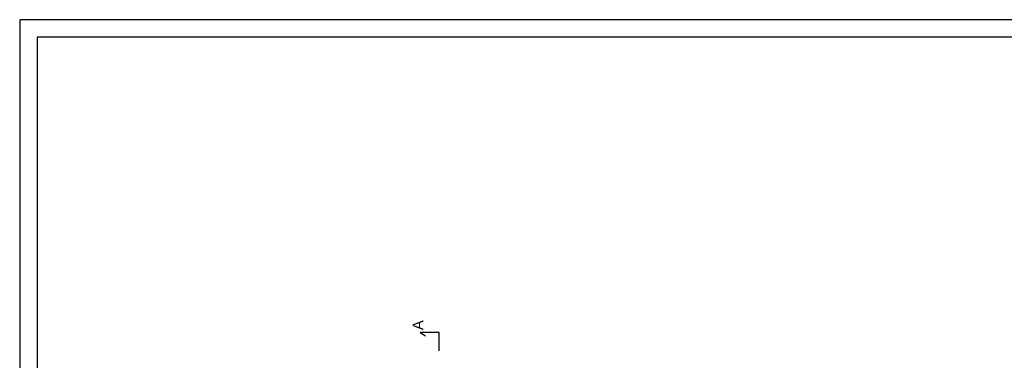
# Model space of a CAD drawing. Header units: millimetres. Extents: x 6528 to 149658, y 3342 to 12852.
# Tile 6 of 122: x 6528 to 9325, y 7413 to 8382. Entities that reach past the tile are written whole.
import ezdxf

# ---------------------------------------------------------------- set-up
doc = ezdxf.new("R2010")
doc.units = ezdxf.units.MM
doc.linetypes.add('DASHDOTX2', pattern=[50.8, 25.4, -12.7, 0, -12.7])
doc.layers.add('inne', color=7, linetype='Continuous')
doc.styles.get("Standard").update_dxf_attribs({"font": 'arial.ttf'})

msp = doc.modelspace()

# ---------------------------------------------------------------- linework, layer by layer
at = {"color": 2}
for p, q in [((12967.787, 8381.768), (6527.787, 8381.768)), ((6527.787, 8381.768), (6527.787, 4181.768))]:
    msp.add_line(p, q, dxfattribs=at)
for p, q in [((6577.787, 8331.768), (6577.787, 4231.768)), ((12917.787, 8331.768), (6577.787, 8331.768))]:
    msp.add_line(p, q)
at = {"linetype": 'DASHDOTX2', "lineweight": 30, "ltscale": 5}
msp.add_line((7719.519, 5914.782), (7719.519, 7491.969), dxfattribs=at)
at = {"layer": 'inne', "lineweight": 30}
for p, q in [((7719.519, 7491.969), (7665.67, 7491.969)), ((7665.67, 7491.969), (7680.578, 7482.845))]:
    msp.add_line(p, q, dxfattribs=at)

# ---------------------------------------------------------------- texts
at = {"layer": 'inne', "color": 7, "lineweight": 35, "extrusion": (0, 0, -1), "insert": (7644.245, 7526.819), "char_height": 30, "width": 266.86023, "attachment_point": 1, "text_direction": (0, -1, 0)}
msp.add_mtext('A', dxfattribs=at)

doc.saveas('drawing.dxf')
